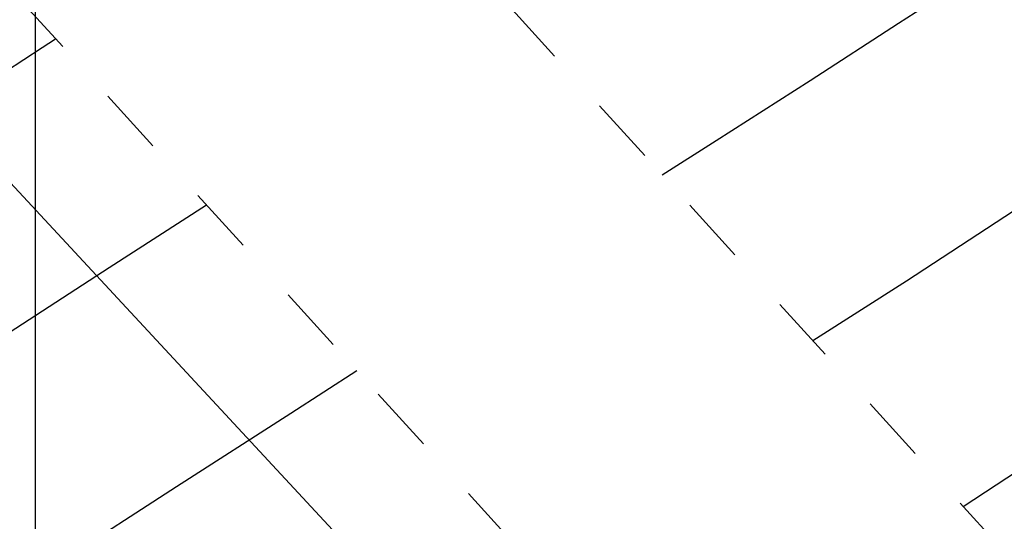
# Model space of a CAD drawing. Extents: x 0 to 370488, y 0 to 4202825.
# Tile 171 of 256: x 360271.89 to 360282.9, y 4200430.51 to 4200436.12. Entities that reach past the tile are written whole.
import ezdxf

# ---------------------------------------------------------------- set-up
doc = ezdxf.new("R2010")
doc.units = 0
doc.header["$LTSCALE"] = 0.5
doc.header["$MEASUREMENT"] = 0
doc.linetypes.add('CONTI', pattern=[0])
doc.linetypes.add('Д_ТРОТ_ТРУБА', pattern=[3, 1.5, -1.5])
for name, color, linetype in [('(025) Дорога', 7, 'Continuous'), ('GORIZDEFAULT', 32, 'CONTI'), ('SIT_L0', 250, 'CONTI'), ('ХХХ автодор (К)', 7, 'ИК_Водопровод -------в--------')]:
    doc.layers.add(name, color=color, linetype=linetype)
doc.layers.add('(032) Горизонтали утолщенные', color=32, linetype='Continuous', lineweight=30)
doc.styles.get("Standard").update_dxf_attribs({"font": 'isocpeur.ttf'})
doc.linetypes.add('ИК_Водопровод -------в--------', pattern='A,9,-0.6,["В",Standard,S=1.2,R=0,X=0,Y=-0.6],-1.2', length=10.8)

msp = doc.modelspace()

# ---------------------------------------------------------------- linework, layer by layer
at = {"layer": '(025) Дорога', "linetype": 'Д_ТРОТ_ТРУБА', "flags": 128}
for points in [[(360044.195, 4200796.012), (360041.816, 4200791.773), (360042.358, 4200788.304), (360046.087, 4200780.21), (360059.012, 4200755.887), (360082.266, 4200713.415), (360119.837, 4200651.911), (360154.248, 4200588.273), (360168.952, 4200565.337), (360182.618, 4200547.766), (360213.043, 4200512.044), (360268.283, 4200446.262), (360308.926, 4200401.534), (360387.369, 4200322.593), (360428.116, 4200283.497), (360457.116, 4200256.42), (360464.886, 4200245.444), (360476.507, 4200228.263), (360489.06, 4200214.493), (360499.065, 4200202.984)], [(360034.859, 4200791.392), (360036.733, 4200790.501), (360038.761, 4200786.553), (360042.501, 4200778.433), (360055.492, 4200753.988), (360078.803, 4200711.411), (360116.369, 4200649.915), (360150.8, 4200586.24), (360165.682, 4200563.025), (360179.515, 4200545.24), (360209.989, 4200509.461), (360265.27, 4200443.63), (360306.026, 4200398.778), (360384.565, 4200319.74), (360425.367, 4200280.592), (360454.087, 4200253.775), (360461.596, 4200243.167), (360473.356, 4200225.782), (360486.072, 4200211.833), (360495.233, 4200201.295)]]:
    msp.add_lwpolyline(points, dxfattribs=at)
at = {"layer": '(032) Горизонтали утолщенные', "color": 32}
for points in [[(360282.443, 4200430.679, 540), (360283.18, 4200431.16, 540), (360284.49, 4200432.03, 540), (360285.81, 4200432.94, 540), (360287.13, 4200433.87, 540), (360288.43, 4200434.82, 540), (360289.68, 4200435.78, 540), (360290.88, 4200436.75, 540), (360292.02, 4200437.73, 540), (360293.12, 4200438.72, 540), (360294.15, 4200439.71, 540), (360295.13, 4200440.71, 540), (360296.05, 4200441.71, 540), (360296.91, 4200442.71, 540), (360297.73, 4200443.74, 540)], [(360264.73, 4200430.93, 542), (360266.55, 4200432.14, 542), (360268.41, 4200433.37, 542), (360270.29, 4200434.6, 542), (360272.14, 4200435.81, 542), (360272.289, 4200435.905, 542)]]:
    msp.add_polyline3d(points, dxfattribs=at)
at = {"layer": 'GORIZDEFAULT', "color": 32}
for points in [[(360280.76, 4200432.532, 540.5), (360281.81, 4200433.2, 540.5), (360282.91, 4200433.92, 540.5), (360284.01, 4200434.65, 540.5), (360285.09, 4200435.39, 540.5), (360286.15, 4200436.13, 540.5), (360287.18, 4200436.89, 540.5), (360288.17, 4200437.65, 540.5), (360289.13, 4200438.43, 540.5), (360290.06, 4200439.24, 540.5), (360290.97, 4200440.09, 540.5), (360291.86, 4200440.97, 540.5), (360292.73, 4200441.91, 540.5), (360293.6, 4200442.92, 540.5), (360294.46, 4200443.99, 540.5)], [(360279.076, 4200434.384, 541), (360279.68, 4200434.77, 541), (360280.73, 4200435.44, 541), (360281.72, 4200436.08, 541), (360282.65, 4200436.68, 541), (360283.53, 4200437.27, 541), (360284.37, 4200437.84, 541), (360285.16, 4200438.4, 541), (360285.93, 4200438.95, 541), (360286.66, 4200439.52, 541), (360287.38, 4200440.11, 541), (360288.1, 4200440.75, 541), (360288.82, 4200441.45, 541), (360289.56, 4200442.24, 541), (360290.33, 4200443.12, 541)], [(360265.12, 4200428.2, 541.5), (360266.61, 4200429.21, 541.5), (360268.15, 4200430.25, 541.5), (360269.73, 4200431.29, 541.5), (360271.32, 4200432.33, 541.5), (360272.89, 4200433.35, 541.5), (360273.977, 4200434.048, 541.5)], [(360264.9, 4200424.94, 541), (360266.05, 4200425.8, 541), (360267.25, 4200426.65, 541), (360268.49, 4200427.5, 541), (360269.76, 4200428.36, 541), (360271.05, 4200429.21, 541), (360272.34, 4200430.06, 541), (360273.64, 4200430.9, 541), (360274.92, 4200431.72, 541), (360275.658, 4200432.198, 541)]]:
    msp.add_polyline3d(points, dxfattribs=at)
at = {"layer": 'SIT_L0', "color": 250}
msp.add_line((360209.175, 4200501.673), (360282.607, 4200422.648), dxfattribs=at)
at = {"layer": 'ХХХ автодор (К)', "linetype": 'ByBlock', "ltscale": 2, "elevation": 533.015}
msp.add_lwpolyline([(360272.059, 4199657.788), (362253.593, 4199657.788), (362253.593, 4201328.891), (360272.059, 4201328.891)], close=True, dxfattribs=at)
msp.add_lwpolyline([(360272.059, 4199657.788), (362253.593, 4199657.788), (362253.593, 4201328.891), (360272.059, 4201328.891)], close=True, dxfattribs=at)

doc.saveas('drawing.dxf')
